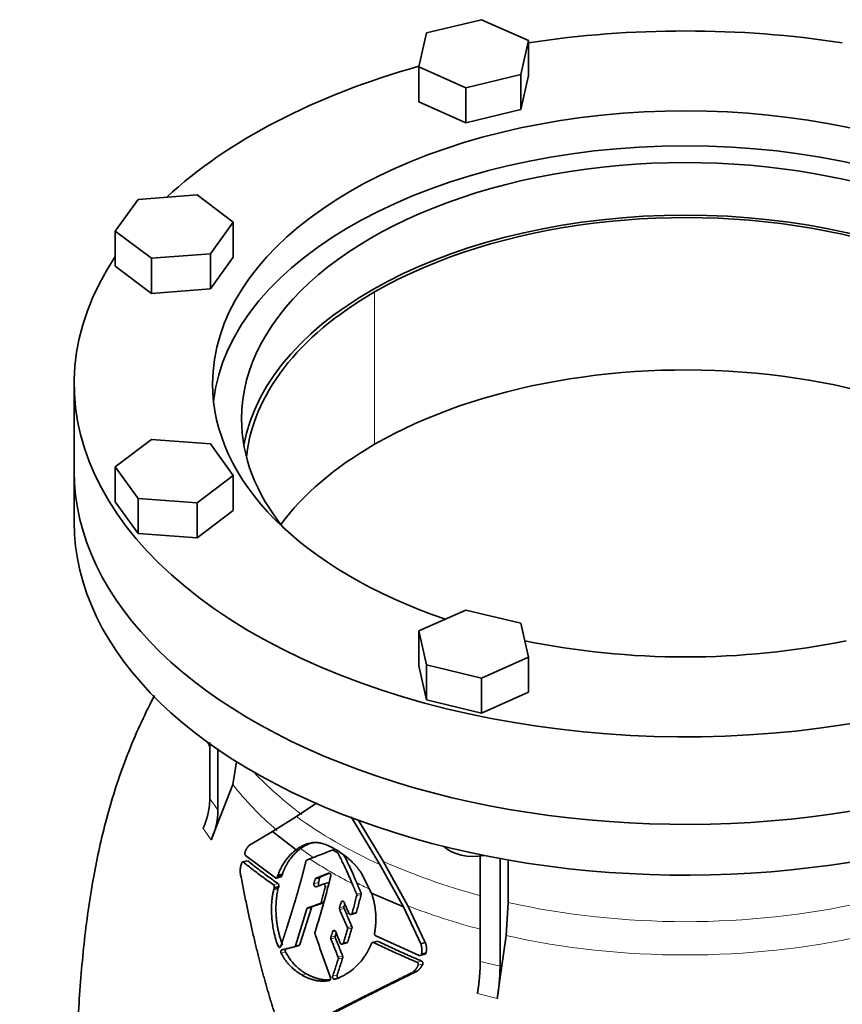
# Model space of a CAD drawing. Header units: millimetres. Extents: x 423 to 1315, y -1724 to 1594.
# Tile 10 of 28: x 1010 to 1202, y -659 to -429. Entities that reach past the tile are written whole.
import ezdxf

# ---------------------------------------------------------------- set-up
doc = ezdxf.new("R2010")
doc.units = ezdxf.units.MM
doc.layers.add('VSI344-454_FLANG', color=7, linetype='Continuous')
doc.layers.add('VSI344-454_TESTA', color=7, linetype='Continuous')

# ---------------------------------------------------------------- blocks, each defined once
blk = doc.blocks.new('SE4')
at = {"layer": 'VSI344-454_FLANG', "color": 7, "linetype": 'Continuous', "lineweight": 35}
for p, q in [((1117.67, -429.24), (1104.86, -432.3)), ((1128.66, -434.11), (1117.67, -429.24)), ((1104.86, -432.3), (1103.06, -440.23)), ((1126.85, -442.04), (1128.66, -434.11)), ((1128.66, -434.11), (1128.66, -442.27)), ((1103.06, -440.23), (1103.06, -448.4)), ((1103.06, -440.23), (1114.05, -445.1)), ((1114.05, -445.1), (1126.85, -442.04)), ((1126.85, -442.04), (1126.85, -450.2)), ((1126.85, -450.2), (1128.66, -442.27)), ((1114.05, -445.1), (1114.05, -453.27)), ((1103.06, -448.4), (1114.05, -453.27)), ((1114.05, -453.27), (1126.85, -450.2)), ((1051.35, -470.09), (1037.61, -471.13)), ((1059.78, -476.43), (1051.35, -470.09)), ((1037.61, -471.13), (1032.3, -478.52)), ((1054.48, -483.82), (1059.78, -476.43)), ((1059.78, -476.43), (1059.78, -484.6)), ((1032.3, -478.52), (1032.3, -486.69)), ((1032.3, -478.52), (1040.74, -484.87)), ((1040.74, -484.87), (1054.48, -483.82)), ((1054.48, -483.82), (1054.48, -491.99)), ((1040.74, -484.87), (1040.74, -493.03)), ((1054.48, -491.99), (1059.78, -484.6)), ((1032.3, -486.69), (1040.74, -493.03)), ((1040.74, -493.03), (1054.48, -491.99)), ((1022.72, -514.14), (1022.72, -534.56)), ((1040.74, -527.09), (1032.3, -533.44)), ((1054.48, -528.13), (1040.74, -527.09)), ((1059.78, -535.52), (1054.48, -528.13)), ((1032.3, -533.44), (1032.3, -541.6)), ((1032.3, -533.44), (1037.61, -540.83)), ((1051.35, -541.87), (1059.78, -535.52)), ((1059.78, -535.52), (1059.78, -543.69)), ((1032.3, -541.6), (1037.61, -548.99)), ((1037.61, -540.83), (1037.61, -548.99)), ((1037.61, -540.83), (1051.35, -541.87)), ((1051.35, -541.87), (1051.35, -550.04)), ((1051.35, -550.04), (1059.78, -543.69)), ((1037.61, -548.99), (1051.35, -550.04)), ((1114.05, -566.86), (1103.06, -571.73)), ((1126.85, -569.92), (1114.05, -566.86)), ((1128.66, -577.85), (1126.85, -569.92)), ((1103.06, -571.73), (1103.06, -579.89)), ((1103.06, -571.73), (1104.86, -579.66)), ((1117.67, -582.72), (1128.66, -577.85)), ((1128.66, -577.85), (1128.66, -586.01)), ((1103.06, -579.89), (1104.86, -587.82)), ((1104.86, -579.66), (1104.86, -587.82)), ((1104.86, -579.66), (1117.67, -582.72)), ((1117.67, -582.72), (1117.67, -590.88)), ((1117.67, -590.88), (1128.66, -586.01)), ((1104.86, -587.82), (1117.67, -590.88))]:
    blk.add_line(p, q, dxfattribs=at)
for centre, major_axis, start_param, end_param in [((1165.22, -514.14), (142.5, 0), 1.311301, 1.830292), ((1165.22, -514.14), (142.5, 0), 2.022017, 2.584178), ((1165.22, -514.14), (-110.25, 0), 2.103318, 6.283185), ((1165.22, -522.31), (110.25, 0), 0.064181, 3.077412), ((1165.22, -522.31), (-103.5, 0), 2.703137, 6.283185), ((1165.22, -534.56), (103.5, 0), 0.102659, 3.038933), ((1165.22, -514.14), (142.5, 0), 2.772791, 5.290477), ((1165.22, -514.14), (-110.25, 0), 0, 1.038274), ((1165.22, -522.31), (-103.5, 0), 0, 0.438456), ((1165.22, -534.56), (142.5, 0), 3.141593, 5.290477), ((1165.22, -514.14), (-110.25, 0), 1.224323, 1.91727)]:
    blk.add_ellipse(centre, major_axis=major_axis, ratio=0.57735, start_param=start_param, end_param=end_param, dxfattribs=at)
at = {"layer": 'VSI344-454_TESTA', "color": 4, "linetype": 'Continuous', "lineweight": 9}
for p, q in [((1092.74, -528.23), (1092.74, -492.71)), ((1052.76, -617.79), (1054.67, -620.45)), ((1062.17, -625.64), (1063.23, -625.35)), ((1069.17, -630.9), (1070.21, -630.62)), ((1079.65, -630.38), (1078.62, -630.66)), ((1079.92, -629.36), (1078.89, -629.63)), ((1081.24, -631.45), (1081.89, -631.28)), ((1088.54, -633.06), (1089.57, -632.78)), ((1088.57, -633.44), (1089.6, -633.16)), ((1080.04, -635.3), (1081.07, -635.02)), ((1080.27, -635.02), (1080.96, -634.83)), ((1085.53, -634.83), (1084.93, -634.99)), ((1078, -636.27), (1076.96, -636.54)), ((1085.61, -636), (1084.58, -636.27)), ((1085.64, -636.41), (1084.61, -636.68)), ((1087.49, -637.57), (1088.53, -637.29)), ((1083.61, -641.66), (1082.95, -641.84)), ((1086.4, -640.87), (1087.43, -640.6)), ((1086.43, -641.29), (1087.46, -641.01)), ((1074.28, -645.11), (1075.32, -644.83)), ((1083.59, -642.85), (1082.55, -643.12)), ((1083.61, -643.26), (1082.57, -643.54)), ((1085.46, -644.46), (1086.5, -644.18)), ((1092.55, -644.38), (1093.59, -644.1)), ((1070.95, -645.06), (1070.25, -645.25)), ((1071.99, -646.55), (1070.95, -646.83)), ((1084.26, -647.82), (1085.3, -647.54)), ((1084.27, -648.23), (1085.31, -647.95)), ((1102.63, -648.96), (1103.69, -648.68)), ((1102.91, -649.65), (1103.97, -649.36)), ((1117.37, -648.79), (1121.99, -649.9)), ((1076.83, -651.65), (1075.79, -651.93)), ((1084.02, -651.96), (1082.98, -652.24)), ((1116.73, -656.28), (1121.35, -657.38))]:
    blk.add_line(p, q, dxfattribs=at)
at = {"layer": 'VSI344-454_TESTA', "color": 7, "linetype": 'Continuous', "lineweight": 35}
for p, q in [((1022.72, -534.56), (1022.72, -546.39)), ((1054.32, -597.74), (1054.32, -610.83)), ((1056.24, -599.12), (1056.24, -613.5)), ((1059.72, -607.52), (1060.56, -602.22)), ((1059.72, -607.52), (1054.67, -620.45)), ((1074.52, -614.97), (1079.31, -611.83)), ((1068.98, -618.48), (1074.52, -614.97)), ((1087.31, -615.1), (1093.94, -626.16)), ((1094.71, -625.41), (1088.94, -615.77)), ((1063.62, -621.64), (1068.98, -618.48)), ((1068.98, -618.48), (1074.47, -622.73)), ((1069.64, -629.31), (1062.67, -624.07)), ((1117.37, -624.14), (1117.37, -648.79)), ((1063.07, -625.3), (1061.87, -625.62)), ((1076.93, -625.14), (1077.61, -624.88)), ((1093.94, -626.16), (1099.45, -636.03)), ((1100.51, -635.79), (1094.71, -625.41)), ((1121.99, -624.61), (1121.99, -649.9)), ((1123.92, -625.14), (1123.92, -635.04)), ((1070.21, -628.69), (1070.07, -629.09)), ((1070.07, -629.09), (1071.11, -628.82)), ((1071.25, -628.41), (1070.21, -628.69)), ((1071.11, -628.82), (1071.25, -628.41)), ((1082.01, -628.18), (1079.1, -629.36)), ((1080.13, -629.09), (1082.11, -628.28)), ((1092.05, -632.86), (1089.71, -628.25)), ((1069.78, -629.37), (1071, -629.04)), ((1079.09, -631.35), (1080.76, -630.77)), ((1080.13, -629.09), (1079.1, -629.36)), ((1081.87, -630.47), (1080.64, -630.8)), ((1069.35, -631.54), (1069.24, -631.98)), ((1070.28, -631.7), (1069.24, -631.98)), ((1069.35, -631.55), (1070.39, -631.27)), ((1070.28, -631.7), (1070.39, -631.27)), ((1092.05, -632.86), (1099.45, -636.03)), ((1104.57, -644.36), (1100.51, -635.79)), ((1123.43, -642.75), (1123.92, -635.04)), ((1076.96, -636.54), (1074.28, -645.11)), ((1075.32, -644.83), (1078, -636.27)), ((1078.23, -635.98), (1077.2, -636.26)), ((1087.18, -637.87), (1088.38, -637.55)), ((1099.45, -636.03), (1103.51, -644.65)), ((1085.13, -644.76), (1086.35, -644.44)), ((1093.4, -644.06), (1092.17, -644.39)), ((1103.11, -647.38), (1093.02, -642.81)), ((1104.57, -644.36), (1103.51, -644.64)), ((1123.43, -642.75), (1121.35, -657.38)), ((1074.01, -645.4), (1075.12, -645.1)), ((1103.28, -647.43), (1104.64, -647.06)), ((1103.69, -647.05), (1104.75, -646.77)), ((1102.53, -651.11), (1101.47, -651.4))]:
    blk.add_line(p, q, dxfattribs=at)
for centre, major_axis, start_param, end_param in [((1165.22, -534.56), (-102.5, 0), 3.197731, 5.497787), ((1165.22, -534.56), (102.5, 0), 2.356194, 3.085455), ((1165.22, -570.07), (-102.5, 0), 3.543769, 5.497787), ((1165.22, -570.07), (102.5, 0), 2.356194, 2.739416), ((1165.22, -534.56), (142.5, 0), 3.141593, 5.290477), ((1165.22, -546.39), (142.5, 0), 3.141593, 5.290477), ((1115.86, -619.69), (-8, 0), 0.514148, 1.885753)]:
    blk.add_ellipse(centre, major_axis=major_axis, ratio=0.57735, start_param=start_param, end_param=end_param, dxfattribs=at)
at = {"layer": 'VSI344-454_TESTA', "color": 4, "linetype": 'Continuous', "lineweight": 9}
for centre, major_axis, start_param, end_param in [((1165.22, -580.73), (115.26, 0), 3.398645, 3.414359), ((1165.22, -573.69), (-114, 0), 0.490111, 0.669286), ((1165.22, -580.73), (-115.26, 0), 0.41439, 0.598473), ((1165.22, -573.69), (-115.5, 0), 0.667535, 0.905636), ((1165.22, -580.73), (-115.26, 0), 0.678203, 0.720353), ((1165.22, -580.37), (-116.7, 0), 0.721598, 0.842309), ((1165.22, -573.69), (-114, 0), 0.90392, 1.136988), ((1165.22, -580.73), (-115.26, 0), 0.843396, 0.877131), ((1165.22, -580.73), (-115.26, 0), 0.974671, 1.142675), ((1165.22, -573.69), (114, 0), 4.341621, 5.083156), ((1165.22, -580.73), (-115.26, 0), 1.199788, 1.941804)]:
    blk.add_ellipse(centre, major_axis=major_axis, ratio=0.57735, start_param=start_param, end_param=end_param, dxfattribs=at)
at = {"layer": 'VSI344-454_TESTA', "color": 7, "linetype": 'Continuous', "lineweight": 35}
for points, degree, knots in [([(1041.43, -586.76), (1041.05, -587.49), (1039.61, -590.33), (1037.19, -595.47), (1034.47, -602.13), (1032.14, -608.87), (1030.19, -615.57), (1028.57, -622.27), (1027.13, -629.42), (1025.93, -636.91), (1024.96, -644.79), (1024.23, -652.66), (1023.67, -660.98), (1023.31, -668.86), (1023.12, -676.17), (1023.01, -681.41), (1022.93, -685.8), (1022.87, -689.26), (1022.87, -691.31), (1022.87, -692.14)], 3, [0.2684673, 0.2684673, 0.2684673, 0.2684673, 0.2842613, 0.3302769, 0.3774422, 0.4227095, 0.4673549, 0.5115835, 0.5560126, 0.6093187, 0.6609813, 0.7149039, 0.770448, 0.8356235, 0.8810586, 0.928828, 0.9557179, 0.9849159, 1, 1, 1, 1]), ([(1052.76, -617.79), (1053.53, -616.04), (1053.93, -614.28), (1054.32, -612.53), (1054.32, -610.83)], 2, [0, 0, 0, 0.500132, 0.500132, 1, 1, 1]), ([(1056.24, -613.5), (1056.24, -615.2), (1055.84, -616.95), (1055.45, -618.71), (1054.67, -620.45)], 2, [0, 0, 0, 0.499868, 0.499868, 1, 1, 1]), ([(1062.54, -623.34), (1062.58, -623.26), (1062.64, -623.1), (1062.73, -622.86), (1062.83, -622.65), (1062.93, -622.46), (1063.04, -622.27), (1063.16, -622.08), (1063.31, -621.89), (1063.46, -621.74), (1063.57, -621.67), (1063.62, -621.64)], 3, [0, 0, 0, 0, 0.117532, 0.229212, 0.33436, 0.43261, 0.523843, 0.650327, 0.771212, 0.88734, 1, 1, 1, 1]), ([(1080.21, -621.17), (1080.13, -621.16), (1079.98, -621.13), (1079.75, -621.1), (1079.5, -621.08), (1079.24, -621.07), (1078.97, -621.07), (1078.68, -621.08), (1078.33, -621.11), (1077.93, -621.17), (1077.54, -621.25), (1077.04, -621.38), (1076.46, -621.58), (1075.84, -621.87), (1075.32, -622.16), (1074.89, -622.43), (1074.6, -622.63), (1074.47, -622.73)], 3, [0, 0, 0, 0, 0.035469, 0.073247, 0.113368, 0.155868, 0.200777, 0.248126, 0.301729, 0.376079, 0.45126, 0.504147, 0.640653, 0.757772, 0.842597, 0.92337, 1, 1, 1, 1]), ([(1075.47, -622.48), (1075.54, -622.43), (1075.67, -622.33), (1075.88, -622.18), (1076.1, -622.04), (1076.32, -621.9), (1076.56, -621.77), (1076.93, -621.57), (1077.48, -621.31), (1078, -621.13), (1078.31, -621.04), (1078.36, -621.03)], 3, [0, 0, 0, 0, 0.0378546, 0.0767734, 0.1167484, 0.1577691, 0.1998227, 0.242894, 0.3598598, 0.4967717, 0.5211872, 0.5211872, 0.5211872, 0.5211872]), ([(1089.71, -628.25), (1089.65, -628.16), (1089.53, -627.99), (1089.36, -627.74), (1089.19, -627.51), (1089.03, -627.29), (1088.87, -627.1), (1088.73, -626.92), (1088.59, -626.76), (1088.47, -626.61), (1088.35, -626.48), (1088.25, -626.37), (1088.15, -626.26), (1088.07, -626.18), (1088, -626.1), (1087.7, -625.78), (1087.16, -625.25), (1086.38, -624.57), (1085.43, -623.82), (1084.3, -623.05), (1083.24, -622.44), (1082.44, -622.03), (1081.89, -621.78), (1081.34, -621.55), (1080.77, -621.34), (1080.4, -621.23), (1080.21, -621.17)], 3, [0, 0, 0, 0, 0.023408, 0.045495, 0.066267, 0.08573, 0.103886, 0.120734, 0.136272, 0.150498, 0.163408, 0.175, 0.185269, 0.194211, 0.201824, 0.208105, 0.293106, 0.373501, 0.449142, 0.581205, 0.713645, 0.768118, 0.824122, 0.881537, 0.94022, 1, 1, 1, 1]), ([(1062.54, -623.34), (1062.54, -623.37), (1062.52, -623.41), (1062.51, -623.47), (1062.5, -623.54), (1062.49, -623.61), (1062.5, -623.68), (1062.51, -623.78), (1062.54, -623.89), (1062.59, -624), (1062.64, -624.05), (1062.67, -624.07)], 3, [0, 0, 0, 0, 0.084422, 0.165946, 0.246194, 0.32687, 0.409652, 0.496096, 0.666594, 0.830213, 1, 1, 1, 1]), ([(1074.47, -622.73), (1074.38, -622.79), (1074.21, -622.92), (1073.97, -623.12), (1073.73, -623.33), (1073.5, -623.54), (1073.27, -623.76), (1073.05, -623.98), (1072.84, -624.21), (1072.64, -624.44), (1072.44, -624.67), (1072.25, -624.91), (1072.02, -625.22), (1071.75, -625.6), (1071.44, -626.07), (1071.16, -626.56), (1070.89, -627.07), (1070.64, -627.59), (1070.41, -628.13), (1070.28, -628.5), (1070.21, -628.69)], 3, [0, 0, 0, 0, 0.048918, 0.097127, 0.144611, 0.191357, 0.237355, 0.282595, 0.327071, 0.370778, 0.413715, 0.455879, 0.497274, 0.57131, 0.644563, 0.717042, 0.788771, 0.859795, 0.930177, 1, 1, 1, 1]), ([(1071.25, -628.41), (1071.28, -628.32), (1071.35, -628.13), (1071.46, -627.85), (1071.57, -627.58), (1071.68, -627.32), (1071.8, -627.05), (1071.93, -626.79), (1072.06, -626.54), (1072.2, -626.29), (1072.34, -626.04), (1072.48, -625.8), (1072.63, -625.56), (1072.78, -625.33), (1072.94, -625.1), (1073.16, -624.8), (1073.44, -624.43), (1073.8, -624.01), (1074.18, -623.6), (1074.59, -623.2), (1075.02, -622.82), (1075.32, -622.59), (1075.47, -622.48)], 3, [0, 0, 0, 0, 0.035015, 0.070162, 0.105454, 0.140901, 0.176515, 0.212303, 0.248274, 0.284432, 0.320783, 0.357331, 0.394079, 0.431028, 0.468179, 0.50553, 0.581583, 0.660209, 0.741403, 0.825137, 0.911361, 1, 1, 1, 1]), ([(1084.27, -623.65), (1084.26, -623.63), (1084.24, -623.59), (1084.2, -623.54), (1084.16, -623.48), (1084.1, -623.43), (1084.05, -623.4), (1084.03, -623.38)], 3, [0, 0, 0, 0, 0.168351, 0.334942, 0.502689, 0.751512, 1, 1, 1, 1]), ([(1088.58, -630.43), (1088.25, -629.65), (1087.57, -628.08), (1086.57, -625.92), (1085.9, -624.55), (1085.61, -623.97)], 3, [0, 0, 0, 0, 0.3333333, 0.6666667, 0.9158048, 0.9158048, 0.9158048, 0.9158048]), ([(1061.52, -628.63), (1061.5, -628.51), (1061.46, -628.29), (1061.43, -627.95), (1061.41, -627.61), (1061.42, -627.25), (1061.47, -626.9), (1061.58, -626.44), (1061.68, -626.11), (1061.75, -625.88)], 3, [0, 0, 0, 0, 0.128357, 0.246909, 0.365609, 0.495543, 0.61697, 0.739244, 1, 1, 1, 1]), ([(1062.17, -625.64), (1062.15, -625.63), (1062.13, -625.61), (1062.09, -625.59), (1062.04, -625.58), (1061.98, -625.59), (1061.93, -625.61), (1061.87, -625.65), (1061.82, -625.72), (1061.78, -625.79), (1061.76, -625.85), (1061.75, -625.88)], 3, [0, 0, 0, 0, 0.08625, 0.171682, 0.257868, 0.382817, 0.507255, 0.630143, 0.752988, 0.876537, 1, 1, 1, 1]), ([(1070.9, -645.21), (1071.51, -643.32), (1071.67, -642.83), (1072.12, -641.45), (1072.46, -640.38), (1073.35, -637.55), (1074.02, -635.34), (1074.84, -632.65), (1075.48, -630.29), (1076.19, -627.72), (1076.73, -625.41)], 2, [0, 0, 0, 0.125, 0.125, 0.25, 0.25, 0.5, 0.5, 0.75, 0.75, 1, 1, 1]), ([(1076.93, -625.14), (1076.92, -625.15), (1076.89, -625.16), (1076.84, -625.2), (1076.8, -625.25), (1076.76, -625.32), (1076.74, -625.38), (1076.73, -625.41)], 3, [0, 0, 0, 0, 0.16747, 0.33309, 0.500577, 0.750185, 1, 1, 1, 1]), ([(1071.23, -666.29), (1071.1, -665.91), (1070.84, -665.15), (1070.45, -664.01), (1070.07, -662.86), (1069.7, -661.7), (1069.33, -660.54), (1068.96, -659.37), (1068.6, -658.2), (1068.25, -657.02), (1067.9, -655.83), (1067.56, -654.63), (1067.22, -653.43), (1066.88, -652.22), (1066.55, -651), (1066.23, -649.78), (1065.91, -648.55), (1065.46, -646.79), (1064.89, -644.45), (1064.21, -641.51), (1063.52, -638.45), (1062.85, -635.28), (1062.17, -631.99), (1061.74, -629.76), (1061.52, -628.63)], 3, [0, 0, 0, 0, 0.030328, 0.060804, 0.091429, 0.122206, 0.153136, 0.184222, 0.215465, 0.246867, 0.278431, 0.310158, 0.342051, 0.374109, 0.406337, 0.438735, 0.471305, 0.504049, 0.578996, 0.657008, 0.738102, 0.822291, 0.909586, 1, 1, 1, 1]), ([(1071.11, -628.82), (1071.11, -628.84), (1071.09, -628.87), (1071.07, -628.92), (1071.03, -628.97), (1070.99, -629.02), (1070.93, -629.06), (1070.87, -629.08), (1070.8, -629.09), (1070.74, -629.07), (1070.7, -629.05), (1070.68, -629.04)], 3, [0, 0, 0, 0, 0.083986, 0.167509, 0.251959, 0.376203, 0.500583, 0.624697, 0.748972, 0.874639, 1, 1, 1, 1]), ([(1082.01, -628.18), (1082.02, -628.18), (1082.06, -628.17), (1082.12, -628.16), (1082.21, -628.18), (1082.31, -628.24), (1082.4, -628.33), (1082.47, -628.45), (1082.51, -628.59), (1082.53, -628.71), (1082.52, -628.8), (1082.51, -628.84), (1082.51, -628.86)], 3, [0, 0, 0, 0, 0.062353, 0.125158, 0.24996, 0.374797, 0.499677, 0.624614, 0.749589, 0.874588, 0.937494, 1, 1, 1, 1]), ([(1069.35, -631.55), (1069.35, -631.53), (1069.36, -631.49), (1069.37, -631.42), (1069.37, -631.35), (1069.37, -631.26), (1069.35, -631.17), (1069.32, -631.08), (1069.28, -631.01), (1069.23, -630.94), (1069.19, -630.91), (1069.17, -630.9)], 3, [0, 0, 0, 0, 0.083676, 0.167034, 0.251419, 0.376349, 0.501804, 0.626849, 0.751332, 0.876067, 1, 1, 1, 1]), ([(1069.64, -629.31), (1069.65, -629.32), (1069.69, -629.35), (1069.74, -629.36), (1069.79, -629.37), (1069.84, -629.36), (1069.91, -629.33), (1070.01, -629.26), (1070.05, -629.15), (1070.07, -629.1)], 3, [0, 0, 0, 0, 0.103611, 0.203327, 0.301591, 0.400957, 0.503894, 0.751518, 1, 1, 1, 1]), ([(1070.21, -630.62), (1070.22, -630.63), (1070.25, -630.65), (1070.29, -630.68), (1070.32, -630.73), (1070.36, -630.8), (1070.39, -630.89), (1070.41, -630.98), (1070.42, -631.08), (1070.41, -631.18), (1070.4, -631.24), (1070.39, -631.27)], 3, [0, 0, 0, 0, 0.082749, 0.16522, 0.248732, 0.373164, 0.49838, 0.623857, 0.748892, 0.874795, 1, 1, 1, 1]), ([(1079.09, -631.35), (1079.05, -631.36), (1078.99, -631.37), (1078.85, -631.34), (1078.69, -631.2), (1078.61, -630.98), (1078.6, -630.79), (1078.62, -630.7), (1078.62, -630.66)], 3, [0, 0, 0, 0, 0.124721, 0.24865, 0.50038, 0.748839, 0.874692, 1, 1, 1, 1]), ([(1078.89, -629.63), (1078.9, -629.61), (1078.91, -629.57), (1078.94, -629.51), (1078.98, -629.45), (1079.03, -629.4), (1079.08, -629.37), (1079.1, -629.36)], 3, [0, 0, 0, 0, 0.167832, 0.333794, 0.501453, 0.750788, 1, 1, 1, 1]), ([(1079.65, -630.38), (1079.64, -630.43), (1079.63, -630.52), (1079.64, -630.66), (1079.67, -630.79), (1079.74, -630.92), (1079.82, -631.01), (1079.91, -631.07), (1080.02, -631.1), (1080.08, -631.08), (1080.11, -631.08)], 3, [0, 0, 0, 0, 0.12575, 0.251408, 0.377042, 0.502526, 0.627755, 0.752499, 0.8765, 1, 1, 1, 1]), ([(1080.13, -629.09), (1080.11, -629.09), (1080.08, -629.11), (1080.04, -629.14), (1079.99, -629.19), (1079.95, -629.26), (1079.93, -629.33), (1079.92, -629.36)], 3, [0, 0, 0, 0, 0.166832, 0.332012, 0.499081, 0.749367, 1, 1, 1, 1]), ([(1081.24, -631.45), (1081.24, -631.43), (1081.25, -631.39), (1081.26, -631.3), (1081.25, -631.18), (1081.21, -631.04), (1081.15, -630.92), (1081.06, -630.83), (1080.97, -630.77), (1080.88, -630.75), (1080.81, -630.75), (1080.78, -630.76), (1080.76, -630.77)], 3, [0, 0, 0, 0, 0.062709, 0.125843, 0.25116, 0.376322, 0.501352, 0.626278, 0.751007, 0.875429, 0.937895, 1, 1, 1, 1]), ([(1081.79, -630.49), (1081.81, -630.49), (1081.84, -630.48), (1081.89, -630.47), (1081.94, -630.48), (1082.01, -630.5), (1082.05, -630.53), (1082.08, -630.55)], 3, [0, 0, 0, 0, 0.0629499, 0.1246998, 0.186508, 0.2496293, 0.3551818, 0.3551818, 0.3551818, 0.3551818]), ([(1069.24, -631.98), (1069.17, -632.26), (1069.04, -632.85), (1068.89, -633.78), (1068.76, -634.92), (1068.69, -636.4), (1068.73, -638.3), (1068.93, -640.16), (1069.26, -641.98), (1069.66, -643.61), (1070.06, -644.73), (1070.25, -645.25)], 3, [0, 0, 0, 0, 0.065392, 0.135018, 0.209054, 0.31821, 0.459165, 0.624086, 0.727787, 0.872222, 1, 1, 1, 1]), ([(1071.3, -644.97), (1071.25, -644.86), (1071.16, -644.62), (1071.03, -644.26), (1070.91, -643.89), (1070.79, -643.5), (1070.67, -643.1), (1070.55, -642.68), (1070.44, -642.25), (1070.31, -641.69), (1070.17, -640.99), (1070.04, -640.21), (1069.92, -639.36), (1069.83, -638.46), (1069.77, -637.56), (1069.75, -636.69), (1069.75, -635.88), (1069.79, -635.06), (1069.85, -634.3), (1069.93, -633.59), (1070.03, -632.93), (1070.14, -632.3), (1070.23, -631.89), (1070.28, -631.7)], 3, [0, 0, 0, 0, 0.02826, 0.057418, 0.087472, 0.118419, 0.150254, 0.182969, 0.216554, 0.250998, 0.310069, 0.375912, 0.427432, 0.500644, 0.573156, 0.625373, 0.691441, 0.750209, 0.805071, 0.857422, 0.907318, 0.95482, 1, 1, 1, 1]), ([(1088.57, -633.44), (1088.58, -633.42), (1088.59, -633.38), (1088.59, -633.31), (1088.59, -633.24), (1088.57, -633.15), (1088.55, -633.09), (1088.54, -633.06)], 3, [0, 0, 0, 0, 0.167837, 0.334108, 0.5018, 0.750897, 1, 1, 1, 1]), ([(1089.57, -632.78), (1089.58, -632.8), (1089.59, -632.84), (1089.61, -632.91), (1089.62, -632.98), (1089.62, -633.07), (1089.61, -633.13), (1089.6, -633.16)], 3, [0, 0, 0, 0, 0.166639, 0.331867, 0.498628, 0.749157, 1, 1, 1, 1]), ([(1092.74, -642.22), (1092.76, -642.08), (1092.81, -641.82), (1092.87, -641.42), (1092.92, -641.02), (1092.96, -640.62), (1092.99, -640.21), (1093.02, -639.81), (1093.03, -639.41), (1093.04, -639.01), (1093.04, -638.6), (1093.03, -638.2), (1093.01, -637.8), (1092.98, -637.28), (1092.91, -636.66), (1092.81, -635.91), (1092.67, -635.16), (1092.5, -634.4), (1092.3, -633.63), (1092.13, -633.12), (1092.05, -632.86)], 3, [0, 0, 0, 0, 0.0436, 0.087048, 0.130354, 0.173526, 0.216573, 0.259505, 0.302334, 0.345068, 0.38772, 0.4303, 0.472822, 0.515297, 0.592533, 0.671051, 0.750942, 0.832313, 0.915286, 1, 1, 1, 1]), ([(1080.04, -635.3), (1080.05, -635.3), (1080.08, -635.29), (1080.11, -635.26), (1080.15, -635.23), (1080.19, -635.19), (1080.24, -635.12), (1080.26, -635.05), (1080.27, -635.02)], 3, [0, 0, 0, 0, 0.125329, 0.249125, 0.373003, 0.498576, 0.74923, 1, 1, 1, 1]), ([(1084.93, -634.99), (1084.93, -634.97), (1084.95, -634.93), (1084.97, -634.87), (1085.01, -634.82), (1085.06, -634.76), (1085.14, -634.71), (1085.25, -634.69), (1085.36, -634.71), (1085.47, -634.77), (1085.56, -634.86), (1085.61, -634.94), (1085.63, -634.98)], 3, [0, 0, 0, 0, 0.062966, 0.124796, 0.186784, 0.250209, 0.375117, 0.49931, 0.626183, 0.752696, 0.875851, 1, 1, 1, 1]), ([(1085.61, -636), (1085.67, -635.78), (1085.73, -635.56), (1085.79, -635.35), (1085.79, -635.34)], 3, [0, 0, 0, 0, 0.5, 0.5092743, 0.5092743, 0.5092743, 0.5092743]), ([(1076.96, -636.54), (1076.97, -636.53), (1076.98, -636.49), (1077, -636.44), (1077.03, -636.4), (1077.06, -636.35), (1077.12, -636.29), (1077.17, -636.27), (1077.2, -636.26)], 3, [0, 0, 0, 0, 0.126744, 0.251719, 0.376563, 0.502917, 0.751732, 1, 1, 1, 1]), ([(1078.23, -635.98), (1078.22, -635.99), (1078.19, -636), (1078.16, -636.02), (1078.12, -636.05), (1078.08, -636.1), (1078.03, -636.16), (1078.01, -636.23), (1078, -636.27)], 3, [0, 0, 0, 0, 0.124852, 0.248233, 0.371769, 0.49708, 0.748235, 1, 1, 1, 1]), ([(1084.61, -636.68), (1084.6, -636.66), (1084.58, -636.62), (1084.57, -636.55), (1084.56, -636.47), (1084.55, -636.37), (1084.57, -636.31), (1084.58, -636.27)], 3, [0, 0, 0, 0, 0.164207, 0.326866, 0.491238, 0.745542, 1, 1, 1, 1]), ([(1085.61, -636), (1085.6, -636.02), (1085.59, -636.06), (1085.59, -636.13), (1085.59, -636.21), (1085.6, -636.31), (1085.63, -636.38), (1085.64, -636.41)], 3, [0, 0, 0, 0, 0.167612, 0.333466, 0.500978, 0.750572, 1, 1, 1, 1]), ([(1086.78, -637.58), (1086.79, -637.61), (1086.81, -637.65), (1086.84, -637.7), (1086.89, -637.75), (1086.95, -637.81), (1087.05, -637.86), (1087.16, -637.88), (1087.27, -637.85), (1087.37, -637.79), (1087.45, -637.69), (1087.48, -637.61), (1087.49, -637.57)], 3, [0, 0, 0, 0, 0.063279, 0.124964, 0.186389, 0.248902, 0.37582, 0.50344, 0.627237, 0.751955, 0.876448, 1, 1, 1, 1]), ([(1088.53, -637.29), (1088.52, -637.31), (1088.51, -637.36), (1088.48, -637.41), (1088.44, -637.47), (1088.38, -637.52), (1088.33, -637.56), (1088.29, -637.58), (1088.28, -637.58)], 3, [0, 0, 0, 0, 0.0635375, 0.125825, 0.1881816, 0.2519239, 0.3777756, 0.4008667, 0.4008667, 0.4008667, 0.4008667]), ([(1078.86, -641.91), (1078.85, -641.93), (1078.84, -641.97), (1078.83, -642.04), (1078.83, -642.12), (1078.84, -642.21), (1078.85, -642.27), (1078.86, -642.31)], 3, [0, 0, 0, 0, 0.164621, 0.327709, 0.492135, 0.746371, 1, 1, 1, 1]), ([(1082.95, -641.84), (1082.96, -641.82), (1082.97, -641.77), (1083, -641.72), (1083.04, -641.66), (1083.1, -641.61), (1083.18, -641.55), (1083.29, -641.53), (1083.41, -641.55), (1083.51, -641.61), (1083.61, -641.7), (1083.65, -641.79), (1083.67, -641.83)], 3, [0, 0, 0, 0, 0.06381, 0.126263, 0.188678, 0.252375, 0.378548, 0.504124, 0.629235, 0.754264, 0.876896, 1, 1, 1, 1]), ([(1083.59, -642.85), (1083.66, -642.63), (1083.73, -642.4), (1083.8, -642.18), (1083.8, -642.16)], 3, [0, 0, 0, 0, 0.5, 0.5294176, 0.5294176, 0.5294176, 0.5294176]), ([(1086.43, -641.29), (1086.43, -641.27), (1086.44, -641.22), (1086.45, -641.15), (1086.45, -641.07), (1086.44, -640.97), (1086.41, -640.91), (1086.4, -640.87)], 3, [0, 0, 0, 0, 0.168526, 0.335046, 0.503023, 0.75174, 1, 1, 1, 1]), ([(1087.43, -640.6), (1087.44, -640.62), (1087.46, -640.66), (1087.48, -640.73), (1087.49, -640.81), (1087.49, -640.91), (1087.47, -640.98), (1087.46, -641.01)], 3, [0, 0, 0, 0, 0.163722, 0.326003, 0.490132, 0.74473, 1, 1, 1, 1]), ([(1092.74, -642.22), (1092.74, -642.24), (1092.73, -642.29), (1092.73, -642.36), (1092.74, -642.43), (1092.76, -642.5), (1092.8, -642.6), (1092.87, -642.73), (1092.97, -642.78), (1093.02, -642.81)], 3, [0, 0, 0, 0, 0.102907, 0.202298, 0.30042, 0.399604, 0.502115, 0.750474, 1, 1, 1, 1]), ([(1075.32, -644.83), (1075.31, -644.85), (1075.3, -644.89), (1075.27, -644.94), (1075.24, -644.98), (1075.2, -645.04), (1075.13, -645.09), (1075.07, -645.11), (1075.04, -645.12)], 3, [0, 0, 0, 0, 0.12695, 0.251845, 0.376599, 0.503133, 0.751956, 1, 1, 1, 1]), ([(1082.57, -643.54), (1082.56, -643.51), (1082.55, -643.47), (1082.53, -643.4), (1082.52, -643.32), (1082.53, -643.23), (1082.54, -643.16), (1082.55, -643.12)], 3, [0, 0, 0, 0, 0.16391, 0.326464, 0.490836, 0.745226, 1, 1, 1, 1]), ([(1083.47, -652.92), (1083.57, -652.89), (1083.77, -652.82), (1084.09, -652.71), (1084.41, -652.59), (1084.73, -652.45), (1085.06, -652.3), (1085.39, -652.14), (1085.73, -651.95), (1086.28, -651.64), (1087.2, -651.03), (1088.4, -650.02), (1089.53, -648.81), (1090.3, -647.77), (1090.81, -646.99), (1091.17, -646.39), (1091.49, -645.78), (1091.78, -645.19), (1091.95, -644.79), (1092.03, -644.6)], 3, [0, 0, 0, 0, 0.02808, 0.056914, 0.086499, 0.116828, 0.147901, 0.179717, 0.212275, 0.24558, 0.34117, 0.489344, 0.630554, 0.738356, 0.794536, 0.848778, 0.901099, 0.951507, 1, 1, 1, 1]), ([(1083.59, -642.85), (1083.58, -642.87), (1083.57, -642.91), (1083.56, -642.98), (1083.56, -643.06), (1083.57, -643.16), (1083.59, -643.22), (1083.61, -643.26)], 3, [0, 0, 0, 0, 0.168129, 0.334457, 0.502302, 0.751397, 1, 1, 1, 1]), ([(1084.73, -644.47), (1084.75, -644.51), (1084.79, -644.6), (1084.91, -644.72), (1085.11, -644.79), (1085.3, -644.71), (1085.41, -644.59), (1085.45, -644.5), (1085.46, -644.46)], 3, [0, 0, 0, 0, 0.123664, 0.246411, 0.497463, 0.746927, 0.873761, 1, 1, 1, 1]), ([(1086.5, -644.18), (1086.48, -644.22), (1086.45, -644.31), (1086.36, -644.41), (1086.29, -644.45), (1086.25, -644.46)], 3, [0, 0, 0, 0, 0.1272432, 0.2546818, 0.3930996, 0.3930996, 0.3930996, 0.3930996]), ([(1092.55, -644.38), (1092.53, -644.37), (1092.5, -644.36), (1092.45, -644.35), (1092.39, -644.34), (1092.32, -644.35), (1092.25, -644.37), (1092.18, -644.4), (1092.12, -644.46), (1092.07, -644.52), (1092.05, -644.57), (1092.03, -644.6)], 3, [0, 0, 0, 0, 0.082967, 0.165673, 0.249342, 0.373952, 0.499349, 0.624786, 0.749741, 0.875167, 1, 1, 1, 1]), ([(1103.51, -644.65), (1103.54, -644.7), (1103.58, -644.82), (1103.63, -645.01), (1103.68, -645.2), (1103.72, -645.4), (1103.75, -645.6), (1103.77, -645.8), (1103.78, -646), (1103.78, -646.21), (1103.78, -646.42), (1103.76, -646.63), (1103.73, -646.84), (1103.7, -646.98), (1103.69, -647.05)], 3, [0, 0, 0, 0, 0.077144, 0.155351, 0.234641, 0.315035, 0.39655, 0.479206, 0.563019, 0.648006, 0.734183, 0.821564, 0.910165, 1, 1, 1, 1]), ([(1104.75, -646.77), (1104.76, -646.7), (1104.79, -646.57), (1104.81, -646.38), (1104.83, -646.18), (1104.84, -645.99), (1104.84, -645.8), (1104.84, -645.61), (1104.82, -645.42), (1104.8, -645.24), (1104.77, -645.05), (1104.73, -644.87), (1104.68, -644.7), (1104.63, -644.53), (1104.59, -644.42), (1104.57, -644.36)], 3, [0, 0, 0, 0, 0.082904, 0.164766, 0.245597, 0.325409, 0.404213, 0.482023, 0.558851, 0.634711, 0.709616, 0.783583, 0.856625, 0.928759, 1, 1, 1, 1]), ([(1070.9, -645.21), (1070.9, -645.24), (1070.88, -645.28), (1070.85, -645.33), (1070.82, -645.38), (1070.76, -645.44), (1070.69, -645.49), (1070.59, -645.52), (1070.49, -645.51), (1070.39, -645.45), (1070.31, -645.37), (1070.27, -645.29), (1070.25, -645.25)], 3, [0, 0, 0, 0, 0.063465, 0.12566, 0.187794, 0.251081, 0.375353, 0.499064, 0.623924, 0.748961, 0.873998, 1, 1, 1, 1]), ([(1070.95, -646.83), (1070.94, -646.81), (1070.92, -646.77), (1070.91, -646.71), (1070.89, -646.65), (1070.88, -646.57), (1070.88, -646.46), (1070.91, -646.33), (1070.96, -646.22), (1071.02, -646.13), (1071.1, -646.07), (1071.16, -646.05), (1071.19, -646.04)], 3, [0, 0, 0, 0, 0.064055, 0.126997, 0.189862, 0.253688, 0.381042, 0.508557, 0.632366, 0.756188, 0.878525, 1, 1, 1, 1]), ([(1070.95, -646.83), (1071, -646.93), (1071.1, -647.12), (1071.26, -647.4), (1071.42, -647.68), (1071.59, -647.95), (1071.76, -648.21), (1071.94, -648.47), (1072.12, -648.72), (1072.31, -648.96), (1072.5, -649.2), (1072.7, -649.43), (1072.98, -649.73), (1073.34, -650.1), (1073.8, -650.52), (1074.27, -650.91), (1074.76, -651.28), (1075.26, -651.62), (1075.61, -651.83), (1075.79, -651.93)], 3, [0, 0, 0, 0, 0.042969, 0.08578, 0.128454, 0.171009, 0.21346, 0.255821, 0.298104, 0.340321, 0.382478, 0.424584, 0.466644, 0.554492, 0.642779, 0.731504, 0.820647, 0.910165, 1, 1, 1, 1]), ([(1072.23, -645.76), (1072.22, -645.76), (1072.19, -645.77), (1072.14, -645.79), (1072.1, -645.82), (1072.05, -645.87), (1072, -645.95), (1071.95, -646.06), (1071.93, -646.18), (1071.92, -646.31), (1071.94, -646.44), (1071.98, -646.51), (1071.99, -646.55)], 3, [0, 0, 0, 0, 0.062334, 0.123832, 0.185517, 0.248399, 0.372092, 0.496332, 0.621791, 0.747303, 0.873743, 1, 1, 1, 1]), ([(1076.83, -651.65), (1076.72, -651.59), (1076.51, -651.47), (1076.2, -651.27), (1075.9, -651.07), (1075.6, -650.86), (1075.31, -650.63), (1075.03, -650.4), (1074.75, -650.16), (1074.47, -649.91), (1074.21, -649.65), (1073.91, -649.34), (1073.58, -648.97), (1073.23, -648.53), (1072.89, -648.07), (1072.57, -647.59), (1072.27, -647.08), (1072.08, -646.73), (1071.99, -646.55)], 3, [0, 0, 0, 0, 0.053778, 0.107467, 0.161052, 0.214521, 0.267863, 0.32107, 0.374136, 0.427059, 0.479838, 0.532477, 0.609792, 0.687269, 0.764953, 0.842909, 0.921222, 1, 1, 1, 1]), ([(1074, -645.4), (1074.02, -645.4), (1074.05, -645.39), (1074.09, -645.37), (1074.13, -645.34), (1074.18, -645.29), (1074.24, -645.22), (1074.27, -645.15), (1074.28, -645.11)], 3, [0, 0, 0, 0, 0.125105, 0.248501, 0.372119, 0.497878, 0.748605, 1, 1, 1, 1]), ([(1103.11, -647.38), (1103.13, -647.39), (1103.17, -647.4), (1103.24, -647.42), (1103.3, -647.42), (1103.36, -647.41), (1103.42, -647.39), (1103.5, -647.36), (1103.58, -647.29), (1103.66, -647.18), (1103.68, -647.1), (1103.69, -647.05)], 3, [0, 0, 0, 0, 0.086868, 0.170562, 0.252673, 0.334884, 0.418871, 0.50621, 0.674735, 0.834793, 1, 1, 1, 1]), ([(1104.75, -646.77), (1104.75, -646.79), (1104.74, -646.83), (1104.71, -646.9), (1104.67, -646.96), (1104.62, -647.03), (1104.55, -647.07), (1104.51, -647.09), (1104.5, -647.1)], 3, [0.0003195, 0.0003195, 0.0003195, 0.0003195, 0.0814178, 0.1626674, 0.245387, 0.3690191, 0.4942971, 0.5613323, 0.5613323, 0.5613323, 0.5613323]), ([(1084.27, -648.23), (1084.28, -648.21), (1084.29, -648.16), (1084.3, -648.09), (1084.3, -648.01), (1084.29, -647.92), (1084.27, -647.85), (1084.26, -647.82)], 3, [0, 0, 0, 0, 0.168888, 0.335732, 0.503899, 0.752326, 1, 1, 1, 1]), ([(1085.3, -647.54), (1085.3, -647.56), (1085.32, -647.6), (1085.33, -647.67), (1085.34, -647.75), (1085.34, -647.85), (1085.32, -647.92), (1085.31, -647.95)], 3, [0, 0, 0, 0, 0.163463, 0.32566, 0.489804, 0.744457, 1, 1, 1, 1]), ([(1102.53, -651.11), (1102.57, -651.09), (1102.65, -651.05), (1102.76, -650.98), (1102.87, -650.9), (1102.97, -650.82), (1103.07, -650.73), (1103.16, -650.64), (1103.24, -650.55), (1103.32, -650.46), (1103.45, -650.3), (1103.62, -650.05), (1103.82, -649.71), (1103.92, -649.48), (1103.97, -649.36)], 3, [0, 0, 0, 0, 0.061739, 0.122065, 0.181064, 0.238788, 0.295265, 0.350503, 0.404493, 0.457217, 0.508649, 0.678163, 0.842407, 1, 1, 1, 1]), ([(1102.91, -649.65), (1102.91, -649.63), (1102.93, -649.59), (1102.94, -649.52), (1102.95, -649.44), (1102.94, -649.35), (1102.91, -649.25), (1102.86, -649.16), (1102.8, -649.08), (1102.72, -649.01), (1102.66, -648.98), (1102.63, -648.96)], 3, [0, 0, 0, 0, 0.08401, 0.16737, 0.251806, 0.374676, 0.49698, 0.619813, 0.743838, 0.872043, 1, 1, 1, 1]), ([(1103.69, -648.68), (1103.71, -648.69), (1103.75, -648.71), (1103.81, -648.75), (1103.87, -648.8), (1103.92, -648.87), (1103.97, -648.96), (1104, -649.06), (1104.01, -649.17), (1104, -649.27), (1103.98, -649.33), (1103.97, -649.36)], 3, [0, 0, 0, 0, 0.085449, 0.170198, 0.255947, 0.379765, 0.502454, 0.624681, 0.747679, 0.874067, 1, 1, 1, 1]), ([(1116.73, -656.28), (1117.05, -654.27), (1117.21, -652.38), (1117.37, -650.49), (1117.37, -648.8)], 2, [0, 0, 0, 0.500132, 0.500132, 1, 1, 1]), ([(1101.47, -651.4), (1097.3, -653.45), (1093.74, -655.23), (1089.69, -657.25), (1086.15, -659.04), (1084.23, -660.02), (1082.43, -660.95), (1080.54, -661.92), (1078.72, -662.87), (1075.08, -664.78), (1071.73, -666.58)], 2, [0, 0, 0, 0.25, 0.25, 0.5, 0.5, 0.625, 0.625, 0.75, 0.75, 1, 1, 1]), ([(1072.76, -666.3), (1076.1, -664.5), (1079.74, -662.6), (1081.55, -661.66), (1083.44, -660.69), (1085.21, -659.78), (1087.1, -658.81), (1090.65, -657.01), (1094.72, -654.98), (1098.32, -653.18), (1102.53, -651.11)], 2, [0, 0, 0, 0.25, 0.25, 0.375, 0.375, 0.5, 0.5, 0.75, 0.75, 1, 1, 1]), ([(1082.36, -653.09), (1082.27, -653.09), (1082.09, -653.1), (1081.82, -653.11), (1081.55, -653.1), (1081.28, -653.09), (1081.01, -653.07), (1080.73, -653.04), (1080.46, -653), (1080.19, -652.95), (1079.92, -652.89), (1079.66, -652.83), (1079.39, -652.76), (1079.12, -652.68), (1078.86, -652.59), (1078.6, -652.5), (1078.34, -652.39), (1078.08, -652.29), (1077.82, -652.17), (1077.57, -652.05), (1077.32, -651.93), (1077.07, -651.79), (1076.91, -651.7), (1076.83, -651.65)], 3, [0.1260983, 0.1260983, 0.1260983, 0.1260983, 0.1663195, 0.2078566, 0.2493995, 0.2909566, 0.3325338, 0.3741358, 0.4157654, 0.4574239, 0.4991111, 0.5408257, 0.5825649, 0.6243249, 0.6661008, 0.7078866, 0.7496755, 0.79146, 0.8332317, 0.8749815, 0.9166997, 0.9583761, 1, 1, 1, 1]), ([(1102.91, -649.65), (1102.88, -649.72), (1102.82, -649.86), (1102.71, -650.06), (1102.6, -650.27), (1102.47, -650.47), (1102.32, -650.67), (1102.15, -650.87), (1101.95, -651.07), (1101.73, -651.25), (1101.55, -651.35), (1101.47, -651.4)], 3, [0, 0, 0, 0, 0.094258, 0.191243, 0.290639, 0.392138, 0.495456, 0.611681, 0.734498, 0.863817, 1, 1, 1, 1]), ([(1121.99, -649.9), (1121.99, -651.6), (1121.83, -653.49), (1121.67, -655.38), (1121.35, -657.38)], 2, [0, 0, 0, 0.499849, 0.499849, 1, 1, 1]), ([(1075.79, -651.93), (1075.89, -651.99), (1076.11, -652.11), (1076.43, -652.28), (1076.76, -652.44), (1077.09, -652.59), (1077.42, -652.72), (1077.76, -652.85), (1078.09, -652.96), (1078.43, -653.06), (1078.77, -653.15), (1079.17, -653.23), (1079.61, -653.31), (1080.12, -653.36), (1080.62, -653.39), (1081.13, -653.38), (1081.64, -653.34), (1081.98, -653.29), (1082.15, -653.26)], 3, [0, 0, 0, 0, 0.054166, 0.108282, 0.162323, 0.21627, 0.270104, 0.323807, 0.377367, 0.430771, 0.48401, 0.53708, 0.613609, 0.690347, 0.767307, 0.844527, 0.922063, 1, 1, 1, 1]), ([(1082.44, -652.56), (1082.45, -652.58), (1082.46, -652.62), (1082.47, -652.67), (1082.48, -652.73), (1082.48, -652.81), (1082.47, -652.9), (1082.44, -653.01), (1082.39, -653.1), (1082.32, -653.18), (1082.24, -653.24), (1082.18, -653.25), (1082.15, -653.26)], 3, [0, 0, 0, 0, 0.062493, 0.124501, 0.186876, 0.250458, 0.374582, 0.4995, 0.624366, 0.748976, 0.875076, 1, 1, 1, 1]), ([(1083.47, -652.92), (1083.45, -652.93), (1083.41, -652.94), (1083.33, -652.94), (1083.24, -652.92), (1083.14, -652.86), (1083.05, -652.77), (1082.99, -652.65), (1082.95, -652.51), (1082.95, -652.4), (1082.96, -652.3), (1082.97, -652.26), (1082.98, -652.24)], 3, [0, 0, 0, 0, 0.063173, 0.126669, 0.25139, 0.374624, 0.497229, 0.620048, 0.744161, 0.870712, 0.935536, 1, 1, 1, 1]), ([(1084.02, -651.96), (1084.02, -651.98), (1084, -652.02), (1083.99, -652.09), (1083.99, -652.17), (1084, -652.26), (1084.03, -652.37), (1084.09, -652.49), (1084.18, -652.58), (1084.27, -652.63), (1084.34, -652.65), (1084.39, -652.66), (1084.45, -652.66), (1084.49, -652.65), (1084.51, -652.64)], 3, [0, 0, 0, 0, 0.064346, 0.129033, 0.192681, 0.255857, 0.37953, 0.503319, 0.62553, 0.747962, 0.810155, 0.872929, 0.936645, 1, 1, 1, 1])]:
    blk.add_open_spline(points, degree=degree, knots=knots, dxfattribs=at)
at = {"layer": 'VSI344-454_TESTA', "color": 4, "linetype": 'Continuous', "lineweight": 9}
blk.add_open_spline([(1054.32, -610.83), (1054.32, -610.83), (1054.32, -610.83), (1054.32, -610.83), (1054.65, -611.25), (1055.29, -612.11), (1055.92, -613.03), (1056.24, -613.5), (1056.24, -613.5), (1056.24, -613.5), (1056.24, -613.5)], degree=3, knots=[0, 0, 0, 0, 0.000018, 0.000018, 0.000018, 0.5, 0.999982, 0.999982, 0.999982, 1, 1, 1, 1], dxfattribs=at)
at = {"layer": 'VSI344-454_TESTA', "color": 7, "linetype": 'Continuous', "lineweight": 35}
for points in [[(1077.61, -624.88), (1078.21, -624.65), (1079.4, -624.19), (1081.16, -623.5), (1082.31, -623.05), (1082.88, -622.82)], [(1082.88, -622.82), (1082.9, -622.81), (1082.95, -622.8), (1083.03, -622.81), (1083.09, -622.84), (1083.11, -622.85)], [(1083.11, -622.85), (1083.26, -622.94), (1083.57, -623.12), (1083.88, -623.29), (1084.03, -623.38)], [(1084.27, -623.65), (1084.67, -624.43), (1085.44, -625.98), (1086.52, -628.31), (1087.2, -629.87), (1087.53, -630.65)], [(1062.17, -625.64), (1062.9, -626.23), (1064.39, -627.41), (1066.72, -629.16), (1068.34, -630.32), (1069.17, -630.9)], [(1070.21, -630.62), (1069.39, -630.04), (1067.77, -628.88), (1065.44, -627.13), (1063.95, -625.95), (1063.23, -625.35)], [(1078.86, -641.91), (1080.26, -637.42), (1081.52, -633.07), (1082.51, -628.86)], [(1078.89, -629.63), (1078.85, -629.8), (1078.76, -630.14), (1078.67, -630.49), (1078.62, -630.66)], [(1079.65, -630.38), (1079.7, -630.21), (1079.79, -629.87), (1079.88, -629.53), (1079.92, -629.36)], [(1087.53, -630.65), (1087.7, -631.05), (1088.04, -631.86), (1088.37, -632.66), (1088.54, -633.06)], [(1089.57, -632.78), (1089.41, -632.39), (1089.08, -631.61), (1088.75, -630.82), (1088.58, -630.43)], [(1081.24, -631.45), (1081.14, -631.84), (1080.93, -632.62), (1080.61, -633.81), (1080.39, -634.62), (1080.27, -635.02)], [(1088.57, -633.44), (1088.46, -633.89), (1088.24, -634.79), (1087.88, -636.17), (1087.62, -637.1), (1087.49, -637.57)], [(1088.53, -637.29), (1088.66, -636.82), (1088.91, -635.89), (1089.27, -634.51), (1089.49, -633.61), (1089.6, -633.16)], [(1080.04, -635.3), (1079.72, -635.41), (1079.08, -635.62), (1078.14, -635.94), (1077.51, -636.16), (1077.2, -636.26)], [(1078.23, -635.98), (1078.7, -635.83), (1079.64, -635.51), (1080.59, -635.19), (1081.07, -635.02)], [(1084.93, -634.99), (1084.87, -635.2), (1084.75, -635.63), (1084.64, -636.06), (1084.58, -636.27)], [(1086.78, -637.58), (1086.65, -637.3), (1086.39, -636.72), (1086.01, -635.85), (1085.76, -635.27), (1085.63, -634.98)], [(1084.61, -636.68), (1084.81, -637.16), (1085.21, -638.09), (1085.8, -639.49), (1086.2, -640.41), (1086.4, -640.87)], [(1087.43, -640.6), (1087.24, -640.14), (1086.84, -639.21), (1086.24, -637.82), (1085.84, -636.88), (1085.64, -636.41)], [(1082.44, -652.56), (1082.02, -651.41), (1081.2, -649.11), (1080.01, -645.69), (1079.24, -643.43), (1078.86, -642.31)], [(1082.95, -641.84), (1082.88, -642.05), (1082.75, -642.48), (1082.62, -642.91), (1082.55, -643.12)], [(1084.73, -644.47), (1084.61, -644.18), (1084.38, -643.59), (1084.02, -642.71), (1083.78, -642.12), (1083.67, -641.83)], [(1086.43, -641.29), (1086.32, -641.64), (1086.11, -642.33), (1085.79, -643.39), (1085.57, -644.1), (1085.46, -644.46)], [(1086.5, -644.18), (1086.61, -643.82), (1086.83, -643.11), (1087.15, -642.06), (1087.36, -641.36), (1087.46, -641.01)], [(1082.57, -643.54), (1082.75, -644.01), (1083.13, -644.96), (1083.69, -646.39), (1084.07, -647.34), (1084.26, -647.82)], [(1085.3, -647.54), (1085.11, -647.06), (1084.73, -646.11), (1084.17, -644.69), (1083.79, -643.73), (1083.61, -643.26)], [(1092.55, -644.38), (1093.63, -644.91), (1095.82, -645.94), (1099.18, -647.47), (1101.47, -648.47), (1102.63, -648.96)], [(1103.69, -648.68), (1102.53, -648.19), (1100.24, -647.19), (1096.87, -645.66), (1094.68, -644.63), (1093.59, -644.1)], [(1074, -645.4), (1073.68, -645.47), (1073.05, -645.62), (1072.11, -645.83), (1071.5, -645.97), (1071.19, -646.04)], [(1084.27, -648.23), (1084.13, -648.67), (1083.85, -649.55), (1083.42, -650.89), (1083.13, -651.79), (1082.98, -652.24)], [(1084.02, -651.96), (1084.17, -651.51), (1084.46, -650.61), (1084.89, -649.27), (1085.17, -648.39), (1085.31, -647.95)]]:
    blk.add_open_spline(points, degree=3, dxfattribs=at)

msp = doc.modelspace()

# ---------------------------------------------------------------- block references
msp.add_blockref('SE4', (0, 0))

doc.saveas('drawing.dxf')
